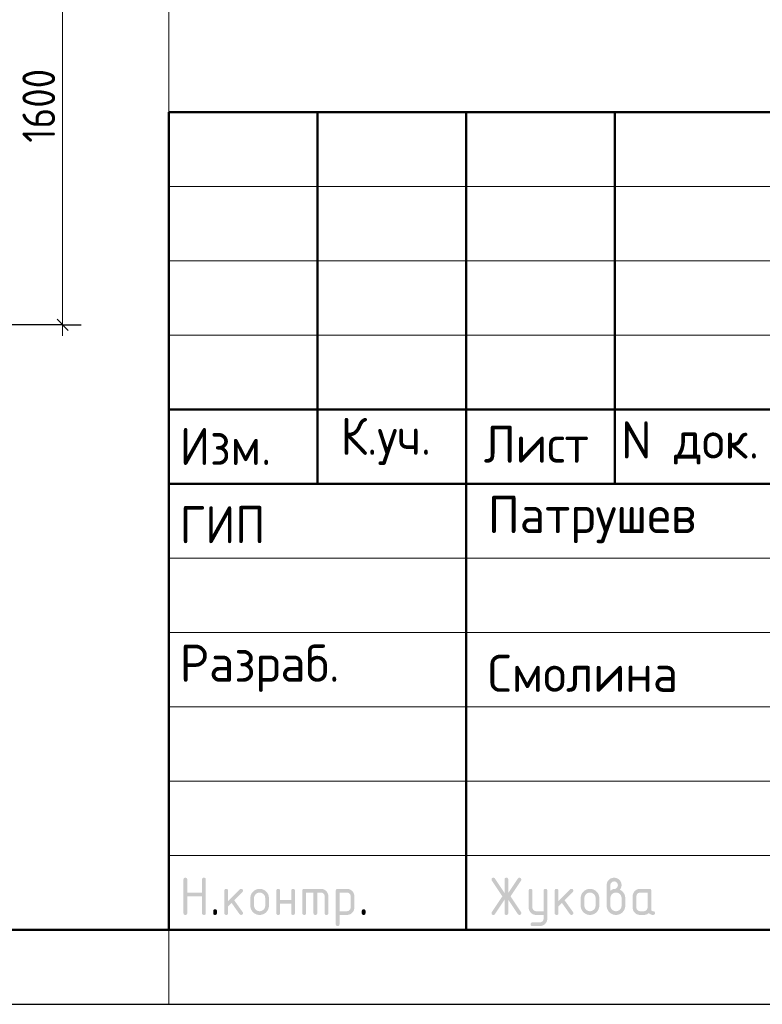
# Model space of a CAD drawing. Header units: millimetres. Extents: x 0 to 21000, y -5 to 14855.
# Tile 17 of 31: x 10999 to 13496, y 0 to 3311. Entities that reach past the tile are written whole.
import ezdxf

# ---------------------------------------------------------------- set-up
doc = ezdxf.new("R2010")
doc.units = ezdxf.units.MM
doc.layers.add('Standard', color=7, linetype='Continuous', lineweight=25)
doc.layers.add('Размерная линия_ общее', color=7, linetype='Continuous', lineweight=13)
doc.styles.add('ISOCPEUR', font='txt')

msp = doc.modelspace()

# ---------------------------------------------------------------- hatches: boundary and pattern name
at = {"layer": 'Standard', "linetype": 'Continuous', "lineweight": 25, "transparency": 33554687}
for points in [[(11549.5, 306.9), (11549.5, 419.4), (11549.5, 420.2), (11549.6, 420.9), (11549.7, 421.5), (11549.9, 422.1), (11550.1, 422.7), (11550.4, 423.2), (11550.7, 423.7), (11551.1, 424.1), (11551.5, 424.5), (11552, 424.8), (11552.5, 425.1), (11553.1, 425.3), (11553.6, 425.4), (11554.3, 425.5), (11555, 425.6), (11555.8, 425.6), (11556.6, 425.6), (11557.3, 425.5), (11558, 425.4), (11558.5, 425.3), (11559.1, 425.1), (11559.6, 424.8), (11560.1, 424.5), (11560.5, 424.1), (11560.9, 423.7), (11561.2, 423.2), (11561.5, 422.7), (11561.7, 422.1), (11561.9, 421.5), (11562, 420.9), (11562.1, 420.2), (11562.1, 419.4), (11562.1, 375.7), (11611.9, 375.7), (11611.9, 419.4), (11611.9, 420.2), (11612, 420.9), (11612.1, 421.5), (11612.3, 422.1), (11612.5, 422.7), (11612.8, 423.2), (11613.1, 423.7), (11613.5, 424.1), (11613.9, 424.5), (11614.4, 424.8), (11614.9, 425.1), (11615.4, 425.3), (11616, 425.4), (11616.7, 425.5), (11617.4, 425.6), (11618.2, 425.6), (11619, 425.6), (11619.7, 425.5), (11620.3, 425.4), (11620.9, 425.3), (11621.5, 425.1), (11622, 424.8), (11622.5, 424.5), (11622.9, 424.1), (11623.3, 423.7), (11623.6, 423.2), (11623.9, 422.7), (11624.1, 422.1), (11624.3, 421.5), (11624.3, 420.9), (11624.4, 420.2), (11624.4, 419.4), (11624.4, 306.9), (11624.4, 306.1), (11624.3, 305.4), (11624.3, 304.7), (11624.1, 304.2), (11623.9, 303.6), (11623.6, 303.1), (11623.3, 302.6), (11622.9, 302.2), (11622.5, 301.8), (11622, 301.5), (11621.5, 301.2), (11620.9, 301), (11620.3, 300.8), (11619.7, 300.7), (11619, 300.6), (11618.2, 300.6), (11617.4, 300.6), (11616.7, 300.7), (11616, 300.8), (11615.4, 301), (11614.9, 301.2), (11614.4, 301.5), (11613.9, 301.8), (11613.5, 302.2), (11613.1, 302.6), (11612.8, 303.1), (11612.5, 303.6), (11612.3, 304.2), (11612.1, 304.7), (11612, 305.4), (11611.9, 306.1), (11611.9, 306.9), (11611.9, 363.1), (11562.1, 363.1), (11562.1, 306.9), (11562.1, 306.1), (11562, 305.4), (11561.9, 304.7), (11561.7, 304.2), (11561.5, 303.6), (11561.2, 303.1), (11560.9, 302.6), (11560.5, 302.2), (11560.1, 301.8), (11559.6, 301.5), (11559.1, 301.2), (11558.5, 301), (11558, 300.8), (11557.3, 300.7), (11556.6, 300.6), (11555.8, 300.6), (11555, 300.6), (11554.3, 300.7), (11553.6, 300.8), (11553.1, 301), (11552.5, 301.2), (11552, 301.5), (11551.5, 301.8), (11551.1, 302.2), (11550.7, 302.6), (11550.4, 303.1), (11550.1, 303.6), (11549.9, 304.2), (11549.7, 304.7), (11549.6, 305.4), (11549.5, 306.1)], [(12629.3, 351.8), (12597, 303.4), (12596.5, 302.7), (12596, 302.2), (12595.4, 301.7), (12594.8, 301.3), (12594.1, 301), (12593.3, 300.8), (12592.6, 300.6), (12591.7, 300.6), (12590.9, 300.6), (12590.2, 300.7), (12589.6, 300.8), (12589, 301.1), (12588.4, 301.3), (12587.9, 301.6), (12587.5, 301.9), (12587.1, 302.3), (12586.7, 302.7), (12586.4, 303.2), (12586.1, 303.7), (12585.9, 304.3), (12585.7, 304.9), (12585.6, 305.6), (12585.5, 306.4), (12585.5, 307.2), (12585.5, 308), (12585.8, 308.8), (12586.1, 309.6), (12586.6, 310.4), (12621.7, 363.1), (12586.6, 415.8), (12586.1, 416.6), (12585.8, 417.4), (12585.5, 418.3), (12585.5, 419.1), (12585.5, 419.9), (12585.6, 420.6), (12585.7, 421.4), (12585.9, 422), (12586.1, 422.6), (12586.4, 423.1), (12586.7, 423.6), (12587.1, 424), (12587.5, 424.4), (12588, 424.7), (12588.5, 425), (12589, 425.2), (12589.6, 425.4), (12590.3, 425.5), (12591, 425.6), (12591.8, 425.6), (12592.6, 425.6), (12593.3, 425.5), (12594.1, 425.3), (12594.7, 424.9), (12595.4, 424.6), (12596, 424), (12596.5, 423.5), (12597, 422.8), (12629.3, 374.5), (12629.3, 419.4), (12629.3, 420.2), (12629.4, 420.9), (12629.5, 421.5), (12629.7, 422.1), (12629.9, 422.7), (12630.2, 423.2), (12630.4, 423.7), (12630.8, 424.1), (12631.2, 424.5), (12631.7, 424.8), (12632.2, 425.1), (12632.8, 425.3), (12633.4, 425.4), (12634.1, 425.5), (12634.7, 425.6), (12635.5, 425.6), (12636.3, 425.6), (12637, 425.5), (12637.7, 425.4), (12638.3, 425.3), (12638.9, 425.1), (12639.3, 424.8), (12639.8, 424.5), (12640.2, 424.1), (12640.6, 423.7), (12640.9, 423.2), (12641.2, 422.7), (12641.4, 422.1), (12641.6, 421.5), (12641.7, 420.9), (12641.8, 420.2), (12641.8, 419.4), (12641.8, 374.5), (12674.1, 422.8), (12674.5, 423.5), (12675.1, 424), (12675.7, 424.6), (12676.3, 424.9), (12677, 425.3), (12677.8, 425.5), (12678.5, 425.6), (12679.4, 425.6), (12680, 425.6), (12680.6, 425.5), (12681.2, 425.4), (12681.7, 425.2), (12682.3, 424.9), (12682.8, 424.6), (12683.3, 424.2), (12683.7, 423.7), (12684.2, 423.3), (12684.5, 422.8), (12684.9, 422.3), (12685.1, 421.7), (12685.3, 421.1), (12685.4, 420.5), (12685.5, 419.9), (12685.5, 419.3), (12685.5, 418.4), (12685.3, 417.5), (12685, 416.6), (12684.5, 415.8), (12649.4, 363.1), (12684.5, 310.4), (12685, 309.6), (12685.3, 308.7), (12685.5, 307.9), (12685.5, 307), (12685.5, 306.3), (12685.4, 305.7), (12685.3, 305.2), (12685.1, 304.6), (12684.9, 304), (12684.5, 303.5), (12684.2, 303), (12683.8, 302.5), (12683.3, 302.1), (12682.8, 301.7), (12682.4, 301.4), (12681.8, 301.1), (12681.3, 300.9), (12680.7, 300.8), (12680.1, 300.6), (12679.5, 300.6), (12678.6, 300.6), (12677.8, 300.8), (12677, 301), (12676.3, 301.3), (12675.6, 301.7), (12675.1, 302.2), (12674.5, 302.7), (12674.1, 303.4), (12641.8, 351.8), (12641.8, 306.9), (12641.8, 306.1), (12641.7, 305.4), (12641.6, 304.7), (12641.4, 304.2), (12641.2, 303.6), (12640.9, 303.1), (12640.6, 302.6), (12640.2, 302.2), (12639.8, 301.8), (12639.3, 301.5), (12638.9, 301.2), (12638.3, 301), (12637.7, 300.8), (12637, 300.7), (12636.3, 300.6), (12635.5, 300.6), (12634.7, 300.6), (12634.1, 300.7), (12633.4, 300.8), (12632.8, 301), (12632.2, 301.2), (12631.7, 301.5), (12631.2, 301.8), (12630.8, 302.2), (12630.4, 302.6), (12630.2, 303.1), (12629.9, 303.6), (12629.7, 304.2), (12629.5, 304.7), (12629.4, 305.4), (12629.3, 306.1), (12629.3, 306.9)], [(11699.5, 347), (11738.8, 386.3), (11739.2, 386.7), (11739.7, 387.1), (11740.2, 387.4), (11740.8, 387.6), (11741.3, 387.9), (11741.9, 388), (11742.5, 388.1), (11743.2, 388.1), (11744, 388.1), (11744.7, 388), (11745.4, 387.9), (11745.9, 387.7), (11746.5, 387.5), (11747, 387.2), (11747.5, 386.9), (11747.9, 386.5), (11748.3, 386.1), (11748.6, 385.6), (11748.9, 385.1), (11749.1, 384.6), (11749.3, 384), (11749.4, 383.3), (11749.5, 382.6), (11749.5, 381.8), (11749.5, 381.2), (11749.3, 380.6), (11749.2, 380.1), (11749, 379.5), (11748.7, 379), (11748.4, 378.5), (11748, 378), (11747.6, 377.5), (11720.1, 350), (11748.2, 310.5), (11748.8, 309.6), (11749.1, 308.7), (11749.5, 307.8), (11749.5, 306.8), (11749.5, 306), (11749.4, 305.4), (11749.3, 304.7), (11749.1, 304.1), (11748.9, 303.5), (11748.6, 303), (11748.3, 302.6), (11747.9, 302.2), (11747.5, 301.8), (11747, 301.5), (11746.5, 301.2), (11745.9, 301), (11745.4, 300.8), (11744.7, 300.7), (11744, 300.6), (11743.2, 300.6), (11742.4, 300.6), (11741.6, 300.8), (11740.9, 301), (11740.2, 301.3), (11739.6, 301.6), (11739, 302.1), (11738.5, 302.6), (11738, 303.3), (11711.1, 341.1), (11699.5, 329.4), (11699.5, 306.9), (11699.5, 306.1), (11699.4, 305.4), (11699.3, 304.7), (11699.1, 304.2), (11698.9, 303.6), (11698.6, 303.1), (11698.3, 302.6), (11697.9, 302.2), (11697.5, 301.8), (11697, 301.5), (11696.5, 301.2), (11696, 301), (11695.4, 300.8), (11694.7, 300.7), (11694, 300.6), (11693.2, 300.6), (11692.4, 300.6), (11691.7, 300.7), (11691.1, 300.8), (11690.5, 301), (11689.9, 301.2), (11689.4, 301.5), (11688.9, 301.8), (11688.5, 302.2), (11688.1, 302.6), (11687.8, 303.1), (11687.5, 303.6), (11687.3, 304.2), (11687.1, 304.7), (11687, 305.4), (11687, 306.1), (11687, 306.9), (11687, 381.8), (11687, 382.6), (11687, 383.3), (11687.1, 384), (11687.3, 384.6), (11687.5, 385.1), (11687.8, 385.6), (11688.1, 386.1), (11688.5, 386.5), (11688.9, 386.9), (11689.4, 387.2), (11689.9, 387.5), (11690.5, 387.7), (11691.1, 387.9), (11691.7, 388), (11692.4, 388.1), (11693.2, 388.1), (11694, 388.1), (11694.7, 388), (11695.4, 387.9), (11696, 387.7), (11696.5, 387.5), (11697, 387.2), (11697.5, 386.9), (11697.9, 386.5), (11698.3, 386.1), (11698.6, 385.6), (11698.9, 385.1), (11699.1, 384.6), (11699.3, 384), (11699.4, 383.3), (11699.5, 382.6), (11699.5, 381.8)], [(11874.3, 338.1), (11874.3, 306.9), (11874.3, 306.1), (11874.2, 305.4), (11874.1, 304.7), (11873.9, 304.2), (11873.7, 303.6), (11873.5, 303.1), (11873.2, 302.6), (11872.8, 302.2), (11872.4, 301.8), (11871.9, 301.5), (11871.4, 301.2), (11870.8, 301), (11870.2, 300.8), (11869.5, 300.7), (11868.9, 300.6), (11868.1, 300.6), (11867.3, 300.6), (11866.6, 300.7), (11865.9, 300.8), (11865.3, 301), (11864.7, 301.2), (11864.3, 301.5), (11863.8, 301.8), (11863.4, 302.2), (11863, 302.6), (11862.7, 303.1), (11862.4, 303.6), (11862.2, 304.2), (11862, 304.7), (11861.9, 305.4), (11861.8, 306.1), (11861.8, 306.9), (11861.8, 381.8), (11861.8, 382.6), (11861.9, 383.3), (11862, 384), (11862.2, 384.6), (11862.4, 385.1), (11862.7, 385.6), (11863, 386.1), (11863.4, 386.5), (11863.8, 386.9), (11864.3, 387.2), (11864.7, 387.5), (11865.3, 387.7), (11865.9, 387.9), (11866.6, 388), (11867.3, 388.1), (11868.1, 388.1), (11868.9, 388.1), (11869.5, 388), (11870.2, 387.9), (11870.8, 387.7), (11871.4, 387.5), (11871.9, 387.2), (11872.4, 386.9), (11872.8, 386.5), (11873.2, 386.1), (11873.5, 385.6), (11873.7, 385.2), (11873.9, 384.6), (11874.1, 384), (11874.2, 383.3), (11874.3, 382.6), (11874.3, 381.8), (11874.3, 350.6), (11911.7, 350.6), (11911.7, 381.8), (11911.7, 382.6), (11911.8, 383.3), (11911.9, 384), (11912.1, 384.6), (11912.3, 385.2), (11912.6, 385.6), (11912.8, 386.1), (11913.2, 386.5), (11913.6, 386.9), (11914.1, 387.2), (11914.6, 387.5), (11915.2, 387.7), (11915.8, 387.9), (11916.5, 388), (11917.1, 388.1), (11917.9, 388.1), (11918.7, 388.1), (11919.4, 388), (11920.1, 387.9), (11920.7, 387.7), (11921.3, 387.5), (11921.7, 387.2), (11922.2, 386.9), (11922.6, 386.5), (11923, 386.1), (11923.3, 385.6), (11923.6, 385.1), (11923.8, 384.6), (11924, 384), (11924.1, 383.3), (11924.2, 382.6), (11924.2, 381.8), (11924.2, 306.9), (11924.2, 306.1), (11924.1, 305.4), (11924, 304.7), (11923.8, 304.2), (11923.6, 303.6), (11923.3, 303.1), (11923, 302.6), (11922.6, 302.2), (11922.2, 301.8), (11921.7, 301.5), (11921.3, 301.2), (11920.7, 301), (11920.1, 300.8), (11919.4, 300.7), (11918.7, 300.6), (11917.9, 300.6), (11917.1, 300.6), (11916.5, 300.7), (11915.8, 300.8), (11915.2, 301), (11914.6, 301.2), (11914.1, 301.5), (11913.6, 301.8), (11913.2, 302.2), (11912.8, 302.6), (11912.6, 303.1), (11912.3, 303.6), (11912.1, 304.2), (11911.9, 304.7), (11911.8, 305.4), (11911.7, 306.1), (11911.7, 306.9), (11911.7, 338.1)], [(11955.5, 388.1), (12011.7, 388.1), (12013, 388.1), (12014.2, 388), (12015.5, 387.8), (12016.7, 387.6), (12017.9, 387.4), (12019.1, 387.1), (12020.2, 386.7), (12021.3, 386.3), (12022.4, 385.8), (12023.5, 385.2), (12024.5, 384.7), (12025.5, 384), (12026.6, 383.3), (12027.5, 382.5), (12028.5, 381.7), (12029.4, 380.8), (12030.3, 379.9), (12031.1, 378.9), (12031.9, 378), (12032.6, 376.9), (12033.3, 375.9), (12033.8, 374.9), (12034.4, 373.8), (12034.8, 372.7), (12035.3, 371.6), (12035.6, 370.5), (12036, 369.3), (12036.2, 368.1), (12036.4, 366.9), (12036.6, 365.6), (12036.7, 364.4), (12036.7, 363.1), (12036.7, 306.9), (12036.7, 306.1), (12036.6, 305.4), (12036.5, 304.7), (12036.3, 304.2), (12036.1, 303.6), (12035.8, 303.1), (12035.5, 302.6), (12035.1, 302.2), (12034.7, 301.8), (12034.2, 301.5), (12033.7, 301.2), (12033.1, 301), (12032.6, 300.8), (12031.9, 300.7), (12031.2, 300.6), (12030.4, 300.6), (12029.6, 300.6), (12028.9, 300.7), (12028.3, 300.8), (12027.7, 301), (12027.1, 301.2), (12026.6, 301.5), (12026.1, 301.8), (12025.7, 302.2), (12025.3, 302.6), (12025, 303.1), (12024.7, 303.6), (12024.5, 304.2), (12024.3, 304.7), (12024.2, 305.4), (12024.1, 306.1), (12024.1, 306.9), (12024.1, 363.1), (12024.1, 364.4), (12023.9, 365.6), (12023.7, 366.8), (12023.2, 367.9), (12022.8, 369), (12022.1, 370.1), (12021.5, 371.1), (12020.6, 372), (12019.7, 372.9), (12018.7, 373.5), (12017.7, 374.2), (12016.5, 374.7), (12015.4, 375.1), (12014.2, 375.3), (12013, 375.5), (12011.7, 375.5), (11999.2, 375.5), (11999.2, 306.9), (11999.2, 306.1), (11999.1, 305.4), (11999, 304.7), (11998.8, 304.2), (11998.6, 303.6), (11998.3, 303.1), (11998, 302.6), (11997.7, 302.2), (11997.3, 301.8), (11996.8, 301.5), (11996.3, 301.2), (11995.7, 301), (11995.1, 300.8), (11994.4, 300.7), (11993.7, 300.6), (11993, 300.6), (11992.2, 300.6), (11991.5, 300.7), (11990.8, 300.8), (11990.2, 301), (11989.6, 301.2), (11989.1, 301.5), (11988.7, 301.8), (11988.3, 302.2), (11987.9, 302.6), (11987.6, 303.1), (11987.3, 303.6), (11987.1, 304.2), (11986.9, 304.7), (11986.8, 305.4), (11986.7, 306.1), (11986.7, 306.9), (11986.7, 375.5), (11961.8, 375.5), (11961.8, 306.9), (11961.8, 306.1), (11961.7, 305.4), (11961.6, 304.7), (11961.4, 304.2), (11961.2, 303.6), (11960.9, 303.1), (11960.6, 302.6), (11960.2, 302.2), (11959.8, 301.8), (11959.3, 301.5), (11958.8, 301.2), (11958.2, 301), (11957.7, 300.8), (11957, 300.7), (11956.3, 300.6), (11955.5, 300.6), (11954.7, 300.6), (11954, 300.7), (11953.4, 300.8), (11952.8, 301), (11952.2, 301.2), (11951.7, 301.5), (11951.2, 301.8), (11950.8, 302.2), (11950.4, 302.6), (11950.1, 303.1), (11949.8, 303.6), (11949.6, 304.2), (11949.4, 304.7), (11949.3, 305.4), (11949.2, 306.1), (11949.2, 306.9), (11949.2, 381.8), (11949.2, 382.6), (11949.3, 383.3), (11949.4, 384), (11949.6, 384.6), (11949.8, 385.1), (11950.1, 385.6), (11950.4, 386.1), (11950.8, 386.5), (11951.2, 386.9), (11951.7, 387.2), (11952.2, 387.5), (11952.8, 387.7), (11953.3, 387.9), (11954, 388), (11954.7, 388.1)], [(12760.4, 288), (12760.4, 300.6), (12735.5, 300.6), (12734.2, 300.6), (12732.9, 300.8), (12731.7, 300.9), (12730.4, 301.1), (12729.2, 301.3), (12728.1, 301.7), (12726.9, 302), (12725.8, 302.5), (12724.7, 302.9), (12723.7, 303.5), (12722.6, 304.1), (12721.6, 304.7), (12720.6, 305.4), (12719.6, 306.2), (12718.7, 307), (12717.8, 307.9), (12716.9, 308.8), (12716.1, 309.8), (12715.3, 310.8), (12714.6, 311.8), (12713.9, 312.8), (12713.4, 313.8), (12712.8, 314.9), (12712.4, 316), (12711.9, 317.1), (12711.6, 318.3), (12711.2, 319.4), (12711, 320.6), (12710.8, 321.8), (12710.7, 323.1), (12710.6, 324.3), (12710.6, 325.6), (12710.6, 381.8), (12710.6, 382.6), (12710.7, 383.3), (12710.7, 384), (12710.9, 384.6), (12711.1, 385.1), (12711.4, 385.6), (12711.7, 386.1), (12712.1, 386.5), (12712.5, 386.9), (12713, 387.2), (12713.5, 387.5), (12714.1, 387.7), (12714.7, 387.9), (12715.3, 388), (12716, 388.1), (12716.8, 388.1), (12717.6, 388.1), (12718.3, 388), (12719, 387.9), (12719.6, 387.7), (12720.1, 387.5), (12720.6, 387.2), (12721.1, 386.9), (12721.5, 386.5), (12721.9, 386.1), (12722.2, 385.6), (12722.5, 385.2), (12722.7, 384.6), (12722.9, 384), (12723, 383.3), (12723.1, 382.6), (12723.1, 381.8), (12723.1, 325.7), (12723.1, 324.4), (12723.3, 323.2), (12723.5, 322), (12724, 320.9), (12724.5, 319.8), (12725.1, 318.8), (12725.8, 317.8), (12726.8, 316.9), (12727.7, 315.9), (12728.7, 315.2), (12729.7, 314.5), (12730.8, 314.1), (12731.9, 313.6), (12733.1, 313.4), (12734.2, 313.2), (12735.5, 313.2), (12760.4, 313.2), (12760.4, 381.8), (12760.4, 382.6), (12760.5, 383.3), (12760.6, 384), (12760.8, 384.6), (12761, 385.2), (12761.3, 385.6), (12761.6, 386.1), (12762, 386.5), (12762.4, 386.9), (12762.9, 387.2), (12763.4, 387.5), (12763.9, 387.7), (12764.5, 387.9), (12765.2, 388), (12765.9, 388.1), (12766.7, 388.1), (12767.5, 388.1), (12768.1, 388), (12768.8, 387.9), (12769.4, 387.7), (12770, 387.5), (12770.5, 387.2), (12771, 386.9), (12771.4, 386.5), (12771.8, 386.1), (12772.1, 385.6), (12772.4, 385.1), (12772.5, 384.6), (12772.7, 384), (12772.8, 383.3), (12772.9, 382.6), (12772.9, 381.8), (12772.9, 288.2), (12772.9, 286.9), (12772.8, 285.6), (12772.7, 284.4), (12772.5, 283.2), (12772.3, 282), (12771.9, 280.8), (12771.6, 279.6), (12771.2, 278.5), (12770.7, 277.4), (12770.2, 276.4), (12769.6, 275.3), (12768.9, 274.3), (12768.3, 273.3), (12767.5, 272.3), (12766.7, 271.4), (12765.8, 270.5), (12764.9, 269.6), (12764, 268.8), (12763, 268), (12762, 267.3), (12761, 266.6), (12760, 266), (12759, 265.5), (12757.9, 265), (12756.8, 264.6), (12755.6, 264.2), (12754.5, 263.9), (12753.3, 263.6), (12752.1, 263.4), (12750.8, 263.3), (12749.6, 263.2), (12748.3, 263.2), (12723.1, 263.2), (12722.3, 263.2), (12721.6, 263.3), (12720.9, 263.4), (12720.3, 263.6), (12719.8, 263.8), (12719.3, 264.1), (12718.8, 264.4), (12718.4, 264.8), (12718, 265.1), (12717.7, 265.6), (12717.4, 266.1), (12717.2, 266.7), (12717, 267.3), (12716.9, 268), (12716.8, 268.7), (12716.8, 269.5), (12716.8, 270.1), (12716.9, 270.7), (12717.1, 271.2), (12717.3, 271.8), (12717.5, 272.3), (12717.9, 272.8), (12718.2, 273.3), (12718.7, 273.8), (12719.2, 274.3), (12719.7, 274.6), (12720.2, 275), (12720.8, 275.2), (12721.3, 275.5), (12721.9, 275.6), (12722.5, 275.7), (12723.1, 275.7), (12748, 275.7), (12749.3, 275.7), (12750.5, 275.9), (12751.7, 276.1), (12752.8, 276.6), (12753.9, 277), (12754.9, 277.7), (12755.9, 278.3), (12756.8, 279.2), (12757.7, 280.1), (12758.4, 281.1), (12759.1, 282), (12759.5, 283.2), (12760, 284.2), (12760.2, 285.5), (12760.4, 286.7)], [(12810.5, 347), (12849.8, 386.3), (12850.2, 386.7), (12850.7, 387.1), (12851.2, 387.4), (12851.8, 387.6), (12852.4, 387.9), (12853, 388), (12853.6, 388.1), (12854.2, 388.1), (12855, 388.1), (12855.7, 388), (12856.4, 387.9), (12857, 387.7), (12857.6, 387.5), (12858.1, 387.2), (12858.5, 386.9), (12858.9, 386.5), (12859.3, 386.1), (12859.6, 385.6), (12859.9, 385.1), (12860.1, 384.6), (12860.3, 384), (12860.4, 383.3), (12860.5, 382.6), (12860.5, 381.8), (12860.5, 381.2), (12860.4, 380.6), (12860.3, 380.1), (12860, 379.5), (12859.8, 379), (12859.4, 378.5), (12859.1, 378), (12858.6, 377.5), (12831.1, 350), (12859.3, 310.5), (12859.9, 309.6), (12860.2, 308.7), (12860.5, 307.8), (12860.5, 306.8), (12860.5, 306), (12860.4, 305.4), (12860.3, 304.7), (12860.1, 304.1), (12859.9, 303.5), (12859.6, 303), (12859.3, 302.6), (12858.9, 302.2), (12858.5, 301.8), (12858.1, 301.5), (12857.6, 301.2), (12857, 301), (12856.4, 300.8), (12855.7, 300.7), (12855, 300.6), (12854.2, 300.6), (12853.4, 300.6), (12852.7, 300.8), (12851.9, 301), (12851.3, 301.3), (12850.6, 301.6), (12850.1, 302.1), (12849.5, 302.6), (12849, 303.3), (12822.2, 341.1), (12810.5, 329.4), (12810.5, 306.9), (12810.5, 306.1), (12810.4, 305.4), (12810.3, 304.7), (12810.1, 304.2), (12809.9, 303.6), (12809.6, 303.1), (12809.3, 302.6), (12808.9, 302.2), (12808.6, 301.8), (12808.1, 301.5), (12807.6, 301.2), (12807, 301), (12806.4, 300.8), (12805.7, 300.7), (12805, 300.6), (12804.2, 300.6), (12803.5, 300.6), (12802.8, 300.7), (12802.1, 300.8), (12801.5, 301), (12800.9, 301.2), (12800.4, 301.5), (12799.9, 301.8), (12799.5, 302.2), (12799.2, 302.6), (12798.9, 303.1), (12798.6, 303.6), (12798.4, 304.2), (12798.2, 304.7), (12798.1, 305.4), (12798, 306.1), (12798, 306.9), (12798, 381.8), (12798, 382.6), (12798.1, 383.3), (12798.2, 384), (12798.4, 384.6), (12798.6, 385.1), (12798.9, 385.6), (12799.2, 386.1), (12799.5, 386.5), (12799.9, 386.9), (12800.4, 387.2), (12800.9, 387.5), (12801.5, 387.7), (12802.1, 387.9), (12802.8, 388), (12803.5, 388.1), (12804.2, 388.1), (12805, 388.1), (12805.7, 388), (12806.4, 387.9), (12807, 387.7), (12807.6, 387.5), (12808.1, 387.2), (12808.6, 386.9), (12808.9, 386.5), (12809.3, 386.1), (12809.6, 385.6), (12809.9, 385.1), (12810.1, 384.6), (12810.3, 384), (12810.4, 383.3), (12810.5, 382.6), (12810.5, 381.8)], [(11649.5, 313.2), (11649.5, 313.9), (11649.6, 314.6), (11649.7, 315.3), (11649.9, 315.9), (11650.1, 316.5), (11650.4, 317), (11650.7, 317.5), (11651.1, 317.9), (11651.5, 318.3), (11651.9, 318.5), (11652.4, 318.8), (11653, 319), (11653.6, 319.2), (11654.3, 319.3), (11655, 319.4), (11655.8, 319.4), (11656.5, 319.4), (11657.2, 319.3), (11657.9, 319.2), (11658.5, 319), (11659.1, 318.8), (11659.6, 318.5), (11660.1, 318.3), (11660.4, 317.9), (11660.8, 317.5), (11661.1, 317), (11661.4, 316.5), (11661.6, 315.9), (11661.8, 315.3), (11661.9, 314.6), (11662, 313.9), (11662, 313.2), (11662, 306.9), (11662, 306.1), (11661.9, 305.4), (11661.8, 304.8), (11661.6, 304.2), (11661.4, 303.6), (11661.1, 303.1), (11660.8, 302.6), (11660.4, 302.2), (11660.1, 301.8), (11659.6, 301.5), (11659.1, 301.2), (11658.5, 301), (11657.9, 300.8), (11657.2, 300.7), (11656.5, 300.6), (11655.8, 300.6), (11655, 300.6), (11654.3, 300.7), (11653.6, 300.8), (11653, 301), (11652.4, 301.2), (11651.9, 301.5), (11651.5, 301.8), (11651.1, 302.2), (11650.7, 302.6), (11650.4, 303.1), (11650.1, 303.6), (11649.9, 304.2), (11649.7, 304.8), (11649.6, 305.4), (11649.5, 306.1), (11649.5, 306.9)], [(12149.1, 313.2), (12149.1, 313.9), (12149.2, 314.6), (12149.3, 315.3), (12149.5, 315.9), (12149.7, 316.5), (12150, 317), (12150.3, 317.5), (12150.7, 317.9), (12151.1, 318.3), (12151.6, 318.5), (12152.1, 318.8), (12152.7, 319), (12153.3, 319.2), (12153.9, 319.3), (12154.6, 319.4), (12155.4, 319.4), (12156.2, 319.4), (12156.9, 319.3), (12157.6, 319.2), (12158.2, 319), (12158.7, 318.8), (12159.2, 318.5), (12159.7, 318.3), (12160.1, 317.9), (12160.5, 317.5), (12160.8, 317), (12161.1, 316.5), (12161.3, 315.9), (12161.5, 315.3), (12161.6, 314.6), (12161.7, 313.9), (12161.7, 313.2), (12161.7, 306.9), (12161.7, 306.1), (12161.6, 305.4), (12161.5, 304.8), (12161.3, 304.2), (12161.1, 303.6), (12160.8, 303.1), (12160.5, 302.6), (12160.1, 302.2), (12159.7, 301.8), (12159.2, 301.5), (12158.7, 301.2), (12158.2, 301), (12157.6, 300.8), (12156.9, 300.7), (12156.2, 300.6), (12155.4, 300.6), (12154.6, 300.6), (12153.9, 300.7), (12153.3, 300.8), (12152.7, 301), (12152.1, 301.2), (12151.6, 301.5), (12151.1, 301.8), (12150.7, 302.2), (12150.3, 302.6), (12150, 303.1), (12149.7, 303.6), (12149.5, 304.2), (12149.3, 304.8), (12149.2, 305.4), (12149.1, 306.1), (12149.1, 306.9)]]:
    msp.add_hatch(color=7, dxfattribs=at).paths.add_polyline_path(points, flags=16)
h = msp.add_hatch(color=7, dxfattribs=at)
h.paths.add_polyline_path([(12985.4, 381.9), (12987.4, 383.4), (12989.3, 384.6), (12991.2, 385.8), (12993, 386.6), (12994.8, 387.3), (12996.6, 387.7), (12998.3, 388.1), (12999.9, 388.1), (13000.9, 388.1), (13001.9, 388.4), (13002.8, 388.7), (13003.7, 389.2), (13004.6, 389.7), (13005.5, 390.6), (13006.3, 391.4), (13007.1, 392.5), (13007.9, 393.5), (13008.6, 394.5), (13009.2, 395.5), (13009.6, 396.5), (13010, 397.6), (13010.2, 398.6), (13010.4, 399.6), (13010.4, 400.6), (13010.4, 401.9), (13010.1, 403.2), (13009.9, 404.4), (13009.5, 405.5), (13009, 406.6), (13008.3, 407.6), (13007.7, 408.6), (13006.8, 409.5), (13005.9, 410.4), (13004.9, 411.1), (13003.9, 411.8), (13002.7, 412.2), (13001.6, 412.7), (13000.4, 412.9), (12999.2, 413.1), (12997.9, 413.1), (12996.6, 413.1), (12995.4, 412.9), (12994.2, 412.7), (12993, 412.2), (12991.9, 411.7), (12990.9, 411.1), (12989.9, 410.4), (12989, 409.5), (12988.1, 408.6), (12987.4, 407.5), (12986.7, 406.5), (12986.3, 405.4), (12985.8, 404.3), (12985.6, 403.1), (12985.4, 401.9), (12985.4, 400.6)])
h.paths.add_polyline_path([(13016.5, 385.6), (13018.7, 384.7), (13020.6, 383.5), (13022.5, 382.4), (13024.2, 380.9), (13025.9, 379.5), (13027.4, 377.8), (13028.9, 376.1), (13030.2, 374.1), (13031.4, 372.2), (13032.4, 370.1), (13033.3, 368), (13034, 365.9), (13034.6, 363.7), (13034.9, 361.5), (13035.2, 359.2), (13035.2, 356.9), (13035.2, 331.9), (13035.2, 330.3), (13035.1, 328.7), (13034.9, 327.1), (13034.7, 325.6), (13034.4, 324.1), (13033.9, 322.7), (13033.5, 321.2), (13032.9, 319.8), (13032.4, 318.4), (13031.7, 317.1), (13031, 315.8), (13030.1, 314.5), (13029.2, 313.3), (13028.2, 312.1), (13027.2, 310.9), (13026.1, 309.7), (13025, 308.6), (13023.8, 307.6), (13022.6, 306.6), (13021.3, 305.8), (13020, 304.9), (13018.7, 304.2), (13017.4, 303.5), (13016, 302.9), (13014.6, 302.3), (13013.2, 301.9), (13011.8, 301.5), (13010.3, 301.2), (13008.8, 300.9), (13007.2, 300.8), (13005.7, 300.6), (13004, 300.6), (13002.4, 300.6), (13000.8, 300.8), (12999.3, 300.9), (12997.8, 301.2), (12996.3, 301.5), (12994.8, 301.9), (12993.4, 302.4), (12992, 302.9), (12990.6, 303.5), (12989.3, 304.2), (12988, 304.9), (12986.7, 305.8), (12985.4, 306.6), (12984.2, 307.6), (12983.1, 308.6), (12981.9, 309.8), (12980.8, 310.9), (12979.8, 312.1), (12978.8, 313.3), (12977.9, 314.6), (12977.1, 315.9), (12976.4, 317.2), (12975.7, 318.5), (12975.1, 319.9), (12974.5, 321.3), (12974.1, 322.7), (12973.7, 324.1), (12973.4, 325.6), (12973.1, 327.1), (12973, 328.7), (12972.8, 330.3), (12972.8, 331.9), (12972.8, 400.6), (12972.8, 402), (12973, 403.2), (12973.1, 404.5), (12973.3, 405.7), (12973.5, 406.9), (12973.9, 408.1), (12974.2, 409.2), (12974.7, 410.3), (12975.1, 411.4), (12975.7, 412.5), (12976.3, 413.6), (12976.9, 414.6), (12977.6, 415.6), (12978.4, 416.5), (12979.2, 417.5), (12980.1, 418.4), (12981, 419.3), (12982, 420.1), (12982.9, 420.9), (12983.9, 421.6), (12985, 422.3), (12986, 422.8), (12987.1, 423.4), (12988.2, 423.8), (12989.3, 424.3), (12990.4, 424.6), (12991.6, 425), (12992.8, 425.2), (12994, 425.4), (12995.2, 425.5), (12996.5, 425.6), (12997.8, 425.6), (12999.1, 425.6), (13000.3, 425.5), (13001.6, 425.4), (13002.8, 425.2), (13004, 425), (13005.2, 424.6), (13006.3, 424.3), (13007.4, 423.8), (13008.6, 423.4), (13009.6, 422.8), (13010.7, 422.2), (13011.7, 421.5), (13012.7, 420.9), (13013.6, 420.1), (13014.6, 419.3), (13015.5, 418.4), (13016.4, 417.4), (13017.2, 416.5), (13018, 415.5), (13018.6, 414.5), (13019.3, 413.5), (13019.9, 412.4), (13020.4, 411.4), (13020.9, 410.3), (13021.3, 409.2), (13021.7, 408), (13022, 406.9), (13022.3, 405.7), (13022.5, 404.5), (13022.6, 403.2), (13022.7, 401.9), (13022.7, 400.6), (13022.7, 398.3), (13022.3, 396.1), (13021.9, 394), (13021.2, 392.1), (13020.4, 390.3), (13019.2, 388.6), (13018.1, 387)], flags=16)
h.paths.add_polyline_path([(13022.7, 331.9), (13022.7, 356.9), (13022.7, 358.8), (13022.4, 360.6), (13022, 362.4), (13021.3, 364.1), (13020.7, 365.8), (13019.7, 367.3), (13018.6, 368.8), (13017.3, 370.2), (13015.9, 371.5), (13014.4, 372.6), (13012.9, 373.6), (13011.3, 374.3), (13009.6, 375), (13007.8, 375.3), (13006, 375.6), (13004, 375.6), (13002.1, 375.6), (13000.3, 375.3), (12998.5, 375), (12996.8, 374.3), (12995.2, 373.6), (12993.6, 372.6), (12992.1, 371.5), (12990.8, 370.2), (12989.4, 368.8), (12988.4, 367.3), (12987.4, 365.8), (12986.7, 364.1), (12986, 362.4), (12985.7, 360.6), (12985.4, 358.8), (12985.4, 356.9), (12985.4, 331.9), (12985.4, 329.9), (12985.7, 328.1), (12986, 326.3), (12986.7, 324.7), (12987.4, 323), (12988.4, 321.5), (12989.4, 320), (12990.8, 318.6), (12992.1, 317.2), (12993.6, 316.2), (12995.2, 315.2), (12996.8, 314.5), (12998.5, 313.8), (13000.3, 313.5), (13002.1, 313.2), (13004, 313.2), (13006, 313.2), (13007.8, 313.5), (13009.6, 313.9), (13011.3, 314.5), (13012.9, 315.2), (13014.4, 316.3), (13015.9, 317.3), (13017.3, 318.7), (13018.6, 320), (13019.7, 321.5), (13020.7, 323.1), (13021.3, 324.7), (13022, 326.4), (13022.4, 328.2), (13022.7, 330)])
h = msp.add_hatch(color=7, dxfattribs=at)
h.paths.add_polyline_path([(11774.4, 331.9), (11774.4, 356.8), (11774.4, 358.5), (11774.5, 360), (11774.7, 361.6), (11775, 363.1), (11775.2, 364.6), (11775.7, 366), (11776.1, 367.5), (11776.7, 368.9), (11777.2, 370.2), (11777.9, 371.6), (11778.7, 372.9), (11779.5, 374.1), (11780.4, 375.4), (11781.4, 376.6), (11782.4, 377.8), (11783.5, 378.9), (11784.6, 380.1), (11785.8, 381.1), (11787, 382.1), (11788.3, 382.9), (11789.6, 383.8), (11790.9, 384.5), (11792.2, 385.2), (11793.6, 385.8), (11795, 386.4), (11796.4, 386.8), (11797.8, 387.2), (11799.3, 387.5), (11800.8, 387.8), (11802.4, 387.9), (11804, 388.1), (11805.6, 388.1), (11807.2, 388.1), (11808.8, 387.9), (11810.4, 387.8), (11811.9, 387.5), (11813.4, 387.2), (11814.8, 386.8), (11816.3, 386.4), (11817.7, 385.8), (11819.1, 385.2), (11820.4, 384.5), (11821.7, 383.8), (11823, 383), (11824.2, 382.1), (11825.4, 381.2), (11826.6, 380.2), (11827.7, 379), (11828.9, 377.9), (11829.9, 376.7), (11830.8, 375.5), (11831.7, 374.3), (11832.5, 373), (11833.2, 371.7), (11833.9, 370.4), (11834.5, 369), (11835.1, 367.6), (11835.5, 366.1), (11835.9, 364.7), (11836.2, 363.2), (11836.5, 361.7), (11836.6, 360.1), (11836.8, 358.5), (11836.8, 356.8), (11836.8, 331.9), (11836.8, 330.2), (11836.6, 328.7), (11836.5, 327.1), (11836.2, 325.6), (11835.9, 324.1), (11835.5, 322.7), (11835.1, 321.2), (11834.5, 319.9), (11833.9, 318.5), (11833.2, 317.2), (11832.5, 315.8), (11831.6, 314.6), (11830.8, 313.3), (11829.8, 312.1), (11828.8, 310.9), (11827.6, 309.8), (11826.5, 308.6), (11825.3, 307.6), (11824.1, 306.6), (11822.8, 305.8), (11821.6, 304.9), (11820.3, 304.2), (11818.9, 303.5), (11817.6, 302.9), (11816.2, 302.4), (11814.7, 301.9), (11813.3, 301.5), (11811.8, 301.2), (11810.3, 300.9), (11808.7, 300.8), (11807.2, 300.6), (11805.6, 300.6), (11804, 300.6), (11802.4, 300.8), (11800.8, 300.9), (11799.3, 301.2), (11797.8, 301.5), (11796.4, 301.9), (11795, 302.4), (11793.6, 302.9), (11792.2, 303.5), (11790.9, 304.2), (11789.6, 304.9), (11788.3, 305.8), (11787, 306.6), (11785.8, 307.6), (11784.6, 308.6), (11783.5, 309.8), (11782.4, 310.9), (11781.4, 312.1), (11780.4, 313.3), (11779.5, 314.6), (11778.7, 315.8), (11777.9, 317.2), (11777.2, 318.5), (11776.7, 319.9), (11776.1, 321.2), (11775.7, 322.7), (11775.2, 324.1), (11775, 325.6), (11774.7, 327.1), (11774.5, 328.7), (11774.4, 330.2)], flags=16)
h.paths.add_polyline_path([(11824.2, 331.9), (11824.2, 356.9), (11824.2, 358.8), (11823.9, 360.6), (11823.6, 362.4), (11822.9, 364.1), (11822.2, 365.8), (11821.2, 367.3), (11820.1, 368.8), (11818.8, 370.2), (11817.4, 371.5), (11815.9, 372.6), (11814.4, 373.6), (11812.7, 374.3), (11811.1, 375), (11809.3, 375.3), (11807.5, 375.6), (11805.6, 375.6), (11803.6, 375.6), (11801.8, 375.3), (11800.1, 375), (11798.4, 374.3), (11796.8, 373.6), (11795.2, 372.6), (11793.7, 371.5), (11792.4, 370.2), (11791, 368.8), (11790, 367.3), (11789, 365.8), (11788.3, 364.1), (11787.6, 362.4), (11787.2, 360.6), (11786.9, 358.8), (11786.9, 356.9), (11786.9, 331.9), (11786.9, 329.9), (11787.2, 328.1), (11787.6, 326.3), (11788.3, 324.7), (11788.9, 323), (11790, 321.5), (11791, 320), (11792.3, 318.6), (11793.7, 317.2), (11795.2, 316.2), (11796.7, 315.2), (11798.3, 314.5), (11800, 313.8), (11801.8, 313.5), (11803.6, 313.2), (11805.6, 313.2), (11807.5, 313.2), (11809.3, 313.5), (11811.1, 313.9), (11812.7, 314.5), (11814.4, 315.2), (11815.9, 316.3), (11817.4, 317.3), (11818.8, 318.7), (11820.1, 320), (11821.2, 321.5), (11822.2, 323.1), (11822.9, 324.7), (11823.6, 326.4), (11823.9, 328.2), (11824.2, 330)])
h = msp.add_hatch(color=7, dxfattribs=at)
h.paths.add_polyline_path([(12061.7, 381.8), (12061.7, 382.6), (12061.8, 383.3), (12061.9, 384), (12062.1, 384.6), (12062.3, 385.1), (12062.6, 385.6), (12062.9, 386.1), (12063.3, 386.5), (12063.7, 386.9), (12064.2, 387.2), (12064.6, 387.5), (12065.2, 387.7), (12065.8, 387.9), (12066.5, 388), (12067.2, 388.1), (12068, 388.1), (12099.1, 388.1), (12100.5, 388.1), (12101.7, 388), (12103, 387.8), (12104.2, 387.6), (12105.4, 387.4), (12106.6, 387.1), (12107.7, 386.7), (12108.8, 386.3), (12109.9, 385.8), (12111, 385.2), (12112, 384.7), (12113, 384), (12114.1, 383.3), (12115, 382.5), (12116, 381.7), (12116.9, 380.8), (12117.8, 379.9), (12118.6, 379), (12119.4, 378), (12120, 377), (12120.7, 376), (12121.3, 374.9), (12121.8, 373.9), (12122.3, 372.8), (12122.7, 371.7), (12123.1, 370.5), (12123.4, 369.4), (12123.6, 368.1), (12123.9, 366.9), (12124, 365.7), (12124.1, 364.4), (12124.1, 363.1), (12124.1, 325.6), (12124.1, 324.3), (12124, 323.1), (12123.9, 321.8), (12123.6, 320.6), (12123.4, 319.4), (12123.1, 318.3), (12122.7, 317.1), (12122.3, 316), (12121.8, 314.9), (12121.3, 313.8), (12120.7, 312.8), (12120, 311.8), (12119.4, 310.8), (12118.6, 309.8), (12117.8, 308.8), (12116.9, 307.9), (12116, 307), (12115, 306.2), (12114.1, 305.4), (12113.1, 304.7), (12112.1, 304.1), (12111, 303.5), (12109.9, 302.9), (12108.8, 302.5), (12107.7, 302), (12106.6, 301.7), (12105.4, 301.3), (12104.2, 301.1), (12103, 300.9), (12101.7, 300.8), (12100.5, 300.6), (12099.2, 300.6), (12074.2, 300.6), (12074.2, 269.4), (12074.2, 268.7), (12074.1, 268), (12074, 267.3), (12073.8, 266.7), (12073.7, 266.1), (12073.4, 265.6), (12073.1, 265.1), (12072.7, 264.7), (12072.3, 264.4), (12071.8, 264.1), (12071.3, 263.8), (12070.7, 263.6), (12070.1, 263.4), (12069.4, 263.3), (12068.8, 263.2), (12068, 263.2), (12067.2, 263.2), (12066.5, 263.3), (12065.8, 263.4), (12065.2, 263.6), (12064.7, 263.8), (12064.2, 264.1), (12063.7, 264.4), (12063.3, 264.7), (12062.9, 265.1), (12062.6, 265.6), (12062.3, 266.1), (12062.1, 266.7), (12061.9, 267.3), (12061.8, 268), (12061.7, 268.7), (12061.7, 269.4)], flags=16)
h.paths.add_polyline_path([(12074.2, 375.5), (12074.2, 313.2), (12099.1, 313.2), (12100.4, 313.2), (12101.6, 313.4), (12102.8, 313.6), (12103.9, 314.1), (12105, 314.5), (12106, 315.2), (12107, 315.9), (12107.9, 316.8), (12108.9, 317.7), (12109.5, 318.7), (12110.2, 319.7), (12110.7, 320.8), (12111.1, 321.9), (12111.4, 323.1), (12111.6, 324.3), (12111.6, 325.6), (12111.6, 363.1), (12111.6, 364.4), (12111.4, 365.6), (12111.1, 366.8), (12110.7, 367.9), (12110.2, 369.1), (12109.6, 370.1), (12108.9, 371.1), (12108, 372), (12107.1, 372.9), (12106.1, 373.5), (12105.1, 374.2), (12104, 374.7), (12102.9, 375.1), (12101.7, 375.3), (12100.5, 375.5), (12099.1, 375.5)])
h = msp.add_hatch(color=7, dxfattribs=at)
h.paths.add_polyline_path([(12885.4, 331.9), (12885.4, 356.8), (12885.4, 358.5), (12885.6, 360), (12885.7, 361.6), (12886, 363.1), (12886.3, 364.6), (12886.7, 366), (12887.1, 367.5), (12887.7, 368.9), (12888.3, 370.2), (12889, 371.6), (12889.7, 372.9), (12890.5, 374.1), (12891.4, 375.4), (12892.4, 376.6), (12893.4, 377.8), (12894.5, 378.9), (12895.7, 380.1), (12896.9, 381.1), (12898.1, 382.1), (12899.3, 382.9), (12900.6, 383.8), (12901.9, 384.5), (12903.2, 385.2), (12904.6, 385.8), (12906, 386.4), (12907.4, 386.8), (12908.9, 387.2), (12910.4, 387.5), (12911.9, 387.8), (12913.4, 387.9), (12915, 388.1), (12916.6, 388.1), (12918.2, 388.1), (12919.8, 387.9), (12921.4, 387.8), (12922.9, 387.5), (12924.4, 387.2), (12925.9, 386.8), (12927.3, 386.4), (12928.7, 385.8), (12930.1, 385.2), (12931.4, 384.5), (12932.7, 383.8), (12934, 383), (12935.3, 382.1), (12936.5, 381.2), (12937.6, 380.2), (12938.8, 379), (12939.9, 377.9), (12940.9, 376.7), (12941.9, 375.5), (12942.7, 374.3), (12943.6, 373), (12944.3, 371.7), (12945, 370.4), (12945.5, 369), (12946.1, 367.6), (12946.5, 366.1), (12947, 364.7), (12947.2, 363.2), (12947.5, 361.7), (12947.7, 360.1), (12947.8, 358.5), (12947.8, 356.8), (12947.8, 331.9), (12947.8, 330.2), (12947.7, 328.7), (12947.5, 327.1), (12947.2, 325.6), (12946.9, 324.1), (12946.5, 322.7), (12946.1, 321.2), (12945.5, 319.9), (12944.9, 318.5), (12944.2, 317.2), (12943.5, 315.8), (12942.7, 314.6), (12941.8, 313.3), (12940.8, 312.1), (12939.8, 310.9), (12938.7, 309.8), (12937.5, 308.6), (12936.3, 307.6), (12935.1, 306.6), (12933.9, 305.8), (12932.6, 304.9), (12931.3, 304.2), (12930, 303.5), (12928.6, 302.9), (12927.2, 302.4), (12925.8, 301.9), (12924.3, 301.5), (12922.8, 301.2), (12921.3, 300.9), (12919.8, 300.8), (12918.2, 300.6), (12916.6, 300.6), (12915, 300.6), (12913.4, 300.8), (12911.9, 300.9), (12910.4, 301.2), (12908.9, 301.5), (12907.4, 301.9), (12906, 302.4), (12904.6, 302.9), (12903.2, 303.5), (12901.9, 304.2), (12900.6, 304.9), (12899.3, 305.8), (12898.1, 306.6), (12896.9, 307.6), (12895.7, 308.6), (12894.5, 309.8), (12893.4, 310.9), (12892.4, 312.1), (12891.4, 313.3), (12890.5, 314.6), (12889.7, 315.8), (12889, 317.2), (12888.3, 318.5), (12887.7, 319.9), (12887.1, 321.2), (12886.7, 322.7), (12886.3, 324.1), (12886, 325.6), (12885.7, 327.1), (12885.6, 328.7), (12885.4, 330.2)], flags=16)
h.paths.add_polyline_path([(12935.3, 331.9), (12935.3, 356.9), (12935.3, 358.8), (12934.9, 360.6), (12934.6, 362.4), (12933.9, 364.1), (12933.2, 365.8), (12932.2, 367.3), (12931.2, 368.8), (12929.8, 370.2), (12928.4, 371.5), (12926.9, 372.6), (12925.4, 373.6), (12923.8, 374.3), (12922.1, 375), (12920.3, 375.3), (12918.5, 375.6), (12916.6, 375.6), (12914.7, 375.6), (12912.9, 375.3), (12911.1, 375), (12909.4, 374.3), (12907.8, 373.6), (12906.3, 372.6), (12904.8, 371.5), (12903.4, 370.2), (12902, 368.8), (12901, 367.3), (12900, 365.8), (12899.3, 364.1), (12898.6, 362.4), (12898.3, 360.6), (12897.9, 358.8), (12897.9, 356.9), (12897.9, 331.9), (12897.9, 329.9), (12898.3, 328.1), (12898.6, 326.3), (12899.3, 324.7), (12900, 323), (12901, 321.5), (12902, 320), (12903.4, 318.6), (12904.7, 317.2), (12906.2, 316.2), (12907.7, 315.2), (12909.4, 314.5), (12911, 313.8), (12912.8, 313.5), (12914.7, 313.2), (12916.6, 313.2), (12918.5, 313.2), (12920.3, 313.5), (12922.1, 313.9), (12923.8, 314.5), (12925.4, 315.2), (12926.9, 316.3), (12928.4, 317.3), (12929.8, 318.7), (12931.2, 320), (12932.2, 321.5), (12933.2, 323.1), (12933.9, 324.7), (12934.6, 326.4), (12934.9, 328.2), (12935.3, 330)])
h = msp.add_hatch(color=7, dxfattribs=at)
h.paths.add_polyline_path([(13110.1, 375.5), (13085.2, 375.5), (13083.9, 375.5), (13082.7, 375.3), (13081.5, 375.1), (13080.4, 374.6), (13079.3, 374.2), (13078.3, 373.5), (13077.3, 372.8), (13076.4, 371.9), (13075.5, 371), (13074.8, 370), (13074.2, 369), (13073.7, 367.9), (13073.3, 366.8), (13073, 365.6), (13072.8, 364.4), (13072.8, 363.1), (13072.8, 325.6), (13072.8, 324.4), (13073, 323.2), (13073.3, 322), (13073.7, 320.9), (13074.2, 319.8), (13074.9, 318.8), (13075.6, 317.8), (13076.5, 316.9), (13077.4, 315.9), (13078.4, 315.2), (13079.4, 314.5), (13080.5, 314.1), (13081.6, 313.6), (13082.8, 313.4), (13084, 313.2), (13085.2, 313.2), (13097.7, 313.2), (13099, 313.2), (13100.2, 313.4), (13101.4, 313.6), (13102.5, 314.1), (13103.6, 314.5), (13104.6, 315.2), (13105.6, 315.9), (13106.5, 316.8), (13107.4, 317.7), (13108.1, 318.7), (13108.8, 319.7), (13109.2, 320.8), (13109.7, 321.9), (13109.9, 323.1), (13110.1, 324.3), (13110.1, 325.6)])
h.paths.add_polyline_path([(13135.2, 306.9), (13135.2, 306.1), (13135.1, 305.4), (13135, 304.7), (13134.8, 304.2), (13134.6, 303.6), (13134.3, 303.1), (13134, 302.6), (13133.6, 302.2), (13133.2, 301.8), (13132.7, 301.5), (13132.2, 301.2), (13131.6, 301), (13131.1, 300.8), (13130.4, 300.7), (13129.7, 300.6), (13128.9, 300.6), (13126.7, 300.6), (13124.7, 301.1), (13122.8, 301.5), (13121, 302.3), (13119.2, 303.1), (13117.6, 304.4), (13116, 305.6), (13114.6, 307.3), (13112.9, 305.6), (13111, 304.4), (13109.1, 303.1), (13106.9, 302.3), (13104.8, 301.5), (13102.5, 301.1), (13100.2, 300.6), (13097.7, 300.6), (13085.2, 300.6), (13083.9, 300.6), (13082.7, 300.8), (13081.4, 300.9), (13080.2, 301.1), (13079, 301.3), (13077.8, 301.7), (13076.7, 302), (13075.6, 302.5), (13074.4, 302.9), (13073.4, 303.5), (13072.3, 304), (13071.3, 304.7), (13070.3, 305.4), (13069.4, 306.2), (13068.4, 307), (13067.5, 307.9), (13066.6, 308.8), (13065.8, 309.7), (13065, 310.7), (13064.3, 311.7), (13063.7, 312.7), (13063.1, 313.8), (13062.5, 314.8), (13062.1, 315.9), (13061.6, 317), (13061.3, 318.2), (13061, 319.4), (13060.7, 320.6), (13060.5, 321.8), (13060.4, 323), (13060.3, 324.3), (13060.3, 325.6), (13060.3, 363.1), (13060.3, 364.4), (13060.4, 365.7), (13060.5, 366.9), (13060.7, 368.1), (13061, 369.4), (13061.3, 370.5), (13061.6, 371.7), (13062.1, 372.8), (13062.5, 373.9), (13063.1, 374.9), (13063.7, 376), (13064.3, 377), (13065, 378), (13065.8, 379), (13066.6, 379.9), (13067.5, 380.8), (13068.4, 381.7), (13069.4, 382.5), (13070.3, 383.3), (13071.3, 384), (13072.3, 384.7), (13073.4, 385.2), (13074.4, 385.8), (13075.6, 386.3), (13076.7, 386.7), (13077.8, 387.1), (13079, 387.4), (13080.2, 387.6), (13081.4, 387.8), (13082.7, 388), (13083.9, 388.1), (13085.2, 388.1), (13116.4, 388.1), (13117.2, 388.1), (13117.9, 388), (13118.6, 387.9), (13119.1, 387.7), (13119.7, 387.5), (13120.2, 387.2), (13120.7, 386.9), (13121.1, 386.5), (13121.5, 386.1), (13121.8, 385.6), (13122.1, 385.1), (13122.3, 384.6), (13122.5, 384), (13122.6, 383.3), (13122.7, 382.6), (13122.7, 381.8), (13122.7, 319.4), (13122.7, 318.6), (13122.8, 317.9), (13122.9, 317.2), (13123, 316.6), (13123.2, 316.1), (13123.5, 315.6), (13123.8, 315.1), (13124.2, 314.7), (13124.6, 314.3), (13125.1, 314), (13125.6, 313.7), (13126.2, 313.5), (13126.8, 313.3), (13127.4, 313.2), (13128.1, 313.1), (13128.9, 313.1), (13129.7, 313.1), (13130.4, 313), (13131.1, 312.9), (13131.6, 312.7), (13132.2, 312.5), (13132.7, 312.3), (13133.2, 312), (13133.6, 311.6), (13134, 311.2), (13134.3, 310.7), (13134.6, 310.2), (13134.8, 309.6), (13135, 309), (13135.1, 308.4), (13135.2, 307.7)], flags=16)

# ---------------------------------------------------------------- linework, layer by layer
at = {"layer": 'Standard', "color": 7, "linetype": 'Continuous', "lineweight": 13, "transparency": 33554687}
for p, q in [((11500, 14855), (11500, 0)), ((11500, 2750), (14750, 2750)), ((11500, 2500), (14750, 2500)), ((11500, 2250), (14750, 2250)), ((11500, 1500), (14750, 1500)), ((11500, 1250), (14750, 1250)), ((11500, 1250), (14750, 1250)), ((11500, 1000), (14750, 1000)), ((11500, 1000), (14750, 1000)), ((11500, 750), (14750, 750)), ((11500, 500), (14750, 500))]:
    msp.add_line(p, q, dxfattribs=at)
at = {"layer": 'Standard', "color": 7, "linetype": 'Continuous', "lineweight": 50, "transparency": 33554687}
for p, q in [((11500, 250), (11500, 3000)), ((11500, 3000), (20750, 3000)), ((12000, 1750), (12000, 3000)), ((12500, 250), (12500, 3000)), ((13000, 1750), (13000, 3000)), ((11500, 2000), (14750, 2000)), ((11500, 2000), (14750, 2000)), ((11500, 1750), (14750, 1750)), ((11500, 1750), (14750, 1750))]:
    msp.add_line(p, q, dxfattribs=at)
at = {"layer": 'Standard', "color": 7, "linetype": 'Continuous', "lineweight": 25, "transparency": 33554687}
msp.add_line((11500, 250), (20750, 250), dxfattribs=at)
msp.add_line((11500, 250), (20750, 250), dxfattribs=at)
msp.add_line((11500, 250), (20750, 250), dxfattribs=at)
msp.add_lwpolyline([(0, 0), (21000, 0), (21000, 14850), (0, 14850), (0, 0)], close=True, dxfattribs=at)
at = {"layer": 'Standard', "color": 7, "linetype": 'Continuous', "lineweight": 13, "transparency": 33554687}
for points in [[(11500, 0), (21000, 0), (21000, 14855)], [(20750, 250), (11500, 250), (11500, 3000), (20750, 3000), (20750, 250)]]:
    msp.add_lwpolyline(points, dxfattribs=at)
at = {"layer": 'Standard', "color": 7, "linetype": 'Continuous', "lineweight": 50, "transparency": 33554687}
msp.add_lwpolyline([(1000, 14600), (20750, 14600), (20750, 250), (1000, 250), (1000, 14600)], close=True, dxfattribs=at)
at = {"layer": 'Standard', "color": 7, "linetype": 'Continuous', "lineweight": 25, "transparency": 33554687}
msp.add_lwpolyline([(20750, 3000), (11500, 3000), (11500, 250), (20750, 250), (20750, 3000)], dxfattribs=at)
at = {"layer": 'Размерная линия_ общее', "color": 253, "linetype": 'Continuous', "lineweight": -3, "true_color": 0xa0a0a0, "transparency": 33554687}
for q in [(10456, 2285), (11080.3, 2285), (11205.3, 2285)]:
    msp.add_line((11142.8, 2285), q, dxfattribs=at)
at = {"layer": 'Размерная линия_ общее', "color": 7, "linetype": 'Continuous', "lineweight": 25, "transparency": 33554687}
msp.add_line((11161.6, 2266.3), (11124.1, 2303.8), dxfattribs=at)
at = {"layer": 'Размерная линия_ общее', "color": 7, "linetype": 'Continuous', "lineweight": 13, "transparency": 33554687}
msp.add_line((11142.8, 2285), (11142.8, 2247.5), dxfattribs=at)
msp.add_lwpolyline([(11142.8, 2285), (11142.8, 2865.9), (11142.8, 2865.9), (11142.8, 3785)], dxfattribs=at)

# ---------------------------------------------------------------- texts
at = {"layer": 'Standard', "color": 7, "linetype": 'Continuous', "lineweight": 25, "transparency": 33554687, "char_height": 125, "attachment_point": 7, "style": 'ISOCPEUR'}
for s, insert, width in [('\\W0.93;Изм.', (11537, 1813.8), 376.448), ('\\W0.93;К.уч.', (12078, 1813.8), 408.006), ('\\W0.94;Лист', (12559.6, 1821.4), 433.463), ('\\W0.95;N док.', (13021.3, 1815.3), 534.063), ('\\W0.92;ГИП', (11537, 1550.6), 344.81), ('\\W0.97;Патрушев', (12573, 1550.6), 835.093), ('\\W0.96;Разраб.', (11537, 1050.6), 653.281), ('\\W0.96;Смолина', (12573, 1050.6), 697.161)]:
    msp.add_mtext(s, dxfattribs=dict(at, insert=insert, width=width))
at = {"layer": 'Размерная линия_ общее', "color": 7, "linetype": 'Continuous', "lineweight": 25, "transparency": 33554687, "insert": (11117.8, 2897.5), "char_height": 110, "width": 333.458, "attachment_point": 7, "rotation": 90, "style": 'ISOCPEUR'}
msp.add_mtext('\\W0.87;1600', dxfattribs=at)

doc.saveas('drawing.dxf')
